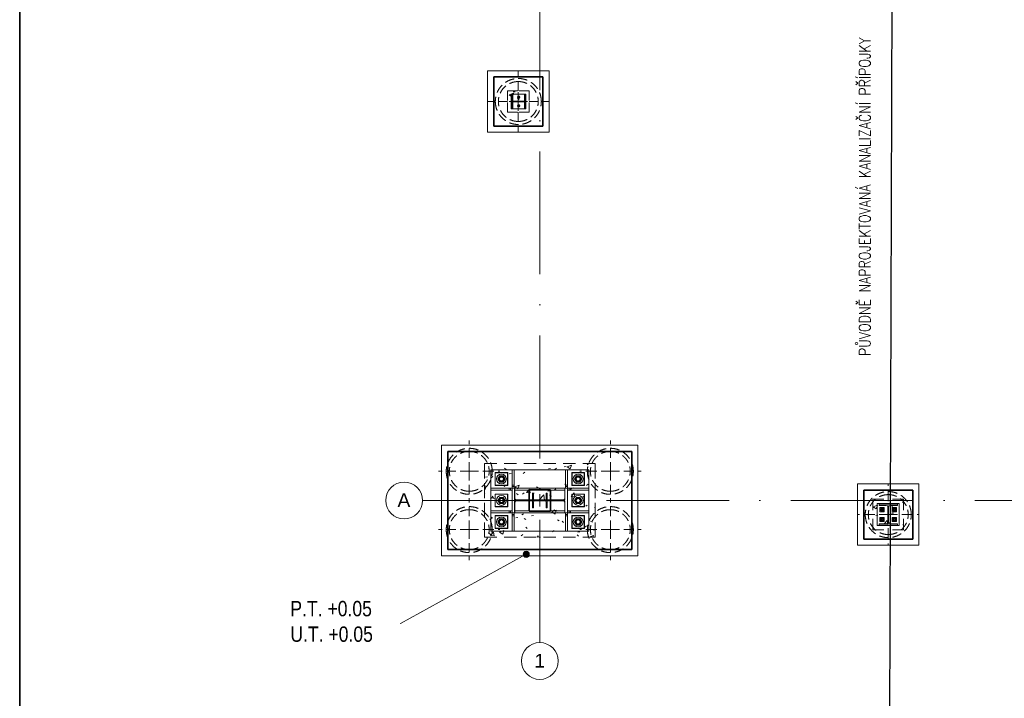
# Model space of a CAD drawing. Header units: millimetres. Extents: x -34728 to 839610, y -480656 to 464976.
# Tile 12 of 69: x -3798 to 12252, y -17915 to -6859. Entities that reach past the tile are written whole.
import ezdxf
from ezdxf.enums import TextEntityAlignment as Align

# ---------------------------------------------------------------- set-up
doc = ezdxf.new("R2010")
doc.units = ezdxf.units.MM
for name, pattern in [('Rebar Cover Lines', [320.04, 160.02, -160.02]), ('Skryté 1_5', [220, 150, -70]), ('ČERCHOVANÁ', [25.4, 12.7, -6.35, 0, -6.35]), ('Čerchovaná 20mm', [3000, 2000, -500, 0, -500])]:
    doc.linetypes.add(name, pattern=pattern)
doc.layers.get('0').update_dxf_attribs({"color": 9})
for name, color, linetype, lineweight in [('!KANAL TRASA', 160, 'G_POTR_627_PN', 30), ('11542_003_OK-HALA_TaO-1_ET_R01_AciS_2025-04-14_sloupy_dwg', 9, 'Continuous', 9), ('CA_NEVHRA', 9, 'Skryté 1_5', 9), ('CA_OSY', 9, 'ČERCHOVANÁ', 9), ('CA_TEXT25', 9, 'Continuous', 9), ('CA_TEXT35', 9, 'Continuous', 9), ('CA_ZAKLADY25', 9, 'Continuous', 18), ('Konstrukční přípoje', 253, 'Continuous', 18), ('SS_HALA_TaO-SLOUP', 9, 'Continuous', 9)]:
    doc.layers.add(name, color=color, linetype=linetype, lineweight=lineweight)
doc.styles.add('Arial Narrow', font='ARIALN.TTF', dxfattribs={"height": 250})
doc.styles.add('Arial_1', font='arial.ttf', dxfattribs={"height": 450})
doc.styles.add('ROMANS', font='romans', dxfattribs={"width": 0.8})
doc.linetypes.add('G_POTR_627_PN', pattern='A,0.5,-1,2,-6.5,[9,hpfmlin.shx,S=1,R=0,X=0,Y=0],-6.5,2,-1,0.5', length=20)
pattern_1 = [(50, (-4680.05, -7749.9), (728.737, -63.756), [76.2, -838.2]), (355, (-4680.05, -7749.9), (-140.972, 764.228), [60.96, -670.56]), (100.451, (-4619.3, -7755.2), (587.77, 700.467), [64.76, -712.36]), (46.184, (-4680.05, -7546.7), (1084.316, -168.17), [114.3, -1257.3]), (96.636, (-4589.7, -7560.7), (949.61, 989.71), [97.14, -1068.54]), (351.184, (-4680, -7546.7), (949.62, 989.7), [91.44, -1005.84]), (21, (-4578.45, -7597.5), (606.458, -409.06), [76.2, -838.2]), (326, (-4578.45, -7597.5), (247.208, 736.753), [60.96, -670.56]), (71.451, (-4527.9, -7631.56), (853.668, 327.685), [64.76, -712.36]), (37.5, (-4680.05, -7749.87), (12.3547, 338.22), [33.528, -628.904, 33.528, -647.192, -673.1]), (37.5, (-4680.05, -7749.87), (12.3547, 338.22), [-1343.152, 33.528, -639.572]), (7.5, (-4680.05, -7749.87), (267.279, 400.722), [33.528, -354.584, 33.528, -613.664, -256.54]), (7.5, (-4680.05, -7749.87), (267.279, 400.722), [-1035.304, 33.528, -223.012]), (327.5, (-4906.62, -7749.87), (542.3633, -22.9153), [33.528, -220.472, 33.528, -758.952, -1051.56]), (327.5, (-4906.62, -7749.87), (542.3633, -22.9153), [-1046.48, 33.528, -1018.032]), (317.5, (-5008.2, -7749.87), (592.517, 101.707), [33.528, -296.672, 33.528, -492.76, -746.76]), (317.5, (-5008.2, -7749.87), (592.517, 101.707), [-856.488, 33.528, -713.232])]

# ---------------------------------------------------------------- blocks, each defined once
blk = doc.blocks.new('pilota 600 mm - D_750_650-2126760-ZÁKLADY HALY _ DPS')
at = {"layer": 'CA_NEVHRA'}
for p, q in [((0, 0), (0, 500)), ((-250, 0), (-500, 0)), ((0, 0), (-250, 0)), ((0, 0), (0, -500)), ((0, 0), (500, 0))]:
    blk.add_line(p, q, dxfattribs=at)
blk = doc.blocks.new('pilota 600 mm - D_750_650-2126761-ZÁKLADY HALY _ DPS')
at = {"layer": 'CA_NEVHRA'}
for p, q in [((0, 0), (0, 500)), ((0, 0), (-500, 0)), ((0, 0), (250, 0)), ((0, 0), (0, -500)), ((250, 0), (500, 0))]:
    blk.add_line(p, q, dxfattribs=at)
blk = doc.blocks.new('pilota 600 mm - D_750_650-2126770-ZÁKLADY HALY _ DPS')
at = {"layer": 'CA_NEVHRA'}
for p, q in [((0, 175), (0, 500)), ((0, 0), (0, 175)), ((-175, 0), (-500, 0)), ((0, 0), (-175, 0)), ((0, 0), (0, -175)), ((0, 0), (175, 0)), ((175, 0), (500, 0)), ((0, -175), (0, -500))]:
    blk.add_line(p, q, dxfattribs=at)
blk = doc.blocks.new('pilota 600 mm - D_750_650-2126771-ZÁKLADY HALY _ DPS')
at = {"layer": 'CA_NEVHRA'}
for p, q in [((0, 250), (0, 500)), ((0, 0), (0, 250)), ((-250, 0), (-500, 0)), ((0, 0), (-250, 0)), ((0, 0), (0, -250)), ((0, 0), (250, 0)), ((250, 0), (500, 0)), ((0, -250), (0, -500))]:
    blk.add_line(p, q, dxfattribs=at)
blk = doc.blocks.new('pilota 600 mm - D_750_650-V48-ZÁKLADY HALY _ DPS')
at = {"layer": 'CA_NEVHRA'}
for p, q in [((0, 0), (0, 500)), ((-250, 0), (-500, 0)), ((0, 0), (-250, 0)), ((0, 0), (500, 0)), ((0, 0), (0, -500))]:
    blk.add_line(p, q, dxfattribs=at)
blk = doc.blocks.new('pilota 600 mm - D_750_650-V49-ZÁKLADY HALY _ DPS')
at = {"layer": 'CA_NEVHRA'}
for p, q in [((0, 0), (0, 500)), ((0, 0), (-500, 0)), ((0, 0), (0, -500)), ((0, 0), (250, 0)), ((250, 0), (500, 0))]:
    blk.add_line(p, q, dxfattribs=at)
blk = doc.blocks.new('M_Šroub HPM-E - 64_E-1759689-ZÁKLADY HALY _ DPS')
at = {"layer": 'Konstrukční přípoje'}
for p, q in [((100, 100), (-100, 100)), ((-100, 100), (-100, -100)), ((-100, -100), (-100, 100)), ((-100, 100), (100, 100)), ((0, 58), (-50, 29)), ((0, 58), (-50, 29)), ((-50, 29), (0, 58)), ((0, 58), (-50, 29)), ((-50, 29), (-50, -29)), ((-50, 29), (-50, -29)), ((-50, -29), (-50, 29)), ((-50, 29), (-50, -29)), ((50, 29), (0, 58)), ((50, 29), (0, 58)), ((0, 58), (50, 29)), ((50, 29), (0, 58)), ((50, -29), (50, 29)), ((50, -29), (50, 29)), ((50, 29), (50, -29)), ((50, -29), (50, 29)), ((100, -100), (100, 100)), ((100, 100), (100, -100)), ((-100, -100), (100, -100)), ((100, -100), (-100, -100)), ((-50, -29), (0, -58)), ((-50, -29), (0, -58)), ((0, -58), (-50, -29)), ((-50, -29), (0, -58)), ((0, -58), (50, -29)), ((0, -58), (50, -29)), ((50, -29), (0, -58)), ((0, -58), (50, -29))]:
    blk.add_line(p, q, dxfattribs=at)
for radius, start, end in [(80, 360, 180), (80, 0, 180), (80, 360, 180), (80, 0, 180), (32, 0, 180), (32, 360, 180), (32, 0, 180), (32, 0, 180), (32, 0, 180), (32, 0, 180), (32, 0, 180), (32, 0, 180), (80, 180, 360), (80, 180, 360), (80, 180, 360), (80, 180, 360), (32, 180, 360), (32, 180, 360), (32, 180, 360), (32, 180, 360), (32, 180, 360), (32, 180, 360), (32, 180, 360), (32, 180, 360)]:
    blk.add_arc((0, 0), radius, start, end, dxfattribs=at)
blk = doc.blocks.new('M_Šroub HPM-E - 64_E-1759690-ZÁKLADY HALY _ DPS')
at = {"layer": 'Konstrukční přípoje'}
for p, q in [((100, 100), (-100, 100)), ((-100, 100), (-100, -100)), ((-100, -100), (-100, 100)), ((-100, 100), (100, 100)), ((0, 58), (-50, 29)), ((0, 58), (-50, 29)), ((-50, 29), (0, 58)), ((0, 58), (-50, 29)), ((-50, 29), (-50, -29)), ((-50, 29), (-50, -29)), ((-50, -29), (-50, 29)), ((-50, 29), (-50, -29)), ((50, 29), (0, 58)), ((50, 29), (0, 58)), ((0, 58), (50, 29)), ((50, 29), (0, 58)), ((50, -29), (50, 29)), ((50, -29), (50, 29)), ((50, 29), (50, -29)), ((50, -29), (50, 29)), ((100, -100), (100, 100)), ((100, 100), (100, -100)), ((-100, -100), (100, -100)), ((100, -100), (-100, -100)), ((-50, -29), (0, -58)), ((-50, -29), (0, -58)), ((0, -58), (-50, -29)), ((-50, -29), (0, -58)), ((0, -58), (50, -29)), ((0, -58), (50, -29)), ((50, -29), (0, -58)), ((0, -58), (50, -29))]:
    blk.add_line(p, q, dxfattribs=at)
for radius, start, end in [(80, 0, 180), (80, 0, 180), (80, 0, 180), (80, 0, 180), (80, 180, 360), (80, 180, 0), (80, 180, 360), (80, 180, 0), (32, 0, 180), (32, 0, 180), (32, 0, 180), (32, 0, 180), (32, 0, 180), (32, 0, 180), (32, 0, 180), (32, 0, 180), (32, 180, 360), (32, 180, 360), (32, 180, 360), (32, 180, 360), (32, 180, 360), (32, 180, 0), (32, 180, 360), (32, 180, 360)]:
    blk.add_arc((0, 0), radius, start, end, dxfattribs=at)
blk = doc.blocks.new('M_Šroub HPM-P - 24_P-1838738-ZÁKLADY HALY _ DPS')
at = {"layer": 'Konstrukční přípoje'}
for p, q in [((0, 21), (-18, 10)), ((0, 21), (-18, 10)), ((-18, 10), (0, 21)), ((0, 21), (-18, 10)), ((-18, 10), (-18, -10)), ((-18, 10), (-18, -10)), ((-18, -10), (-18, 10)), ((-18, 10), (-18, -10)), ((18, 10), (0, 21)), ((18, 10), (0, 21)), ((0, 21), (18, 10)), ((18, 10), (0, 21)), ((18, -10), (18, 10)), ((18, -10), (18, 10)), ((18, 10), (18, -10)), ((18, -10), (18, 10)), ((-18, -10), (0, -21)), ((-18, -10), (0, -21)), ((0, -21), (-18, -10)), ((-18, -10), (0, -21)), ((0, -21), (18, -10)), ((0, -21), (18, -10)), ((18, -10), (0, -21)), ((0, -21), (18, -10))]:
    blk.add_line(p, q, dxfattribs=at)
for radius, start, end in [(28, 360, 180), (28, 0, 180), (28, 360, 180), (28, 0, 180), (12, 0, 180), (12.5, 0, 180), (12, 0, 180), (12.5, 360, 180), (12, 0, 180), (12, 360, 180), (12, 0, 180), (12.5, 0, 180), (12.5, 0, 180), (12, 0, 180), (12.5, 360, 180), (12.5, 0, 180), (28, 180, 360), (28, 180, 360), (28, 180, 360), (28, 180, 360), (12, 180, 360), (12.5, 180, 360), (12, 180, 360), (12.5, 180, 360), (12, 180, 360), (12, 180, 360), (12, 180, 360), (12.5, 180, 360), (12.5, 180, 360), (12, 180, 360), (12.5, 180, 360), (12.5, 180, 360)]:
    blk.add_arc((0, 0), radius, start, end, dxfattribs=at)
blk = doc.blocks.new('M_Šroub HPM-P - 24_P-1838768-ZÁKLADY HALY _ DPS')
at = {"layer": 'Konstrukční přípoje'}
for p, q in [((0, 21), (-18, 10)), ((0, 21), (-18, 10)), ((-18, 10), (0, 21)), ((0, 21), (-18, 10)), ((-18, 10), (-18, -10)), ((-18, 10), (-18, -10)), ((-18, -10), (-18, 10)), ((-18, 10), (-18, -10)), ((18, 10), (0, 21)), ((18, 10), (0, 21)), ((0, 21), (18, 10)), ((18, 10), (0, 21)), ((18, -10), (18, 10)), ((18, -10), (18, 10)), ((18, 10), (18, -10)), ((18, -10), (18, 10)), ((-18, -10), (0, -21)), ((-18, -10), (0, -21)), ((0, -21), (-18, -10)), ((-18, -10), (0, -21)), ((0, -21), (18, -10)), ((0, -21), (18, -10)), ((18, -10), (0, -21)), ((0, -21), (18, -10))]:
    blk.add_line(p, q, dxfattribs=at)
for radius, start, end in [(28, 0, 180), (28, 0, 180), (28, 0, 180), (28, 0, 180), (28, 180, 360), (28, 180, 0), (28, 180, 360), (28, 180, 0), (12.5, 0, 180), (12.5, 0, 180), (12.5, 0, 180), (12.5, 0, 180), (12.5, 0, 180), (12.5, 0, 180), (12, 0, 180), (12, 0, 180), (12, 0, 180), (12, 0, 180), (12, 0, 180), (12, 0, 180), (12, 180, 360), (12.5, 180, 0), (12, 180, 360), (12.5, 180, 360), (12, 180, 360), (12, 180, 360), (12, 180, 360), (12.5, 180, 360), (12.5, 180, 360), (12, 180, 360), (12.5, 180, 360), (12.5, 180, 0)]:
    blk.add_arc((0, 0), radius, start, end, dxfattribs=at)
blk = doc.blocks.new('Osnova - Bublina osnovy 12mm-4850-ZÁKLADY HALY _ DPS')
at = {"layer": 'CA_TEXT35'}
blk.add_circle((0, 0), 6, dxfattribs=at)
blk = doc.blocks.new('A$C283bf1a8')
at = {"layer": 'CA_TEXT25'}
h = blk.add_hatch(color=256, dxfattribs=at)
edge = h.paths.add_edge_path()
edge.add_arc((-222, -877), 50, 0, 360)
at = {"layer": 'CA_ZAKLADY25', "linetype": 'Rebar Cover Lines', "lineweight": 9}
h = blk.add_hatch(dxfattribs=at)
h.set_pattern_fill('FP_1', color=256, style=0, pattern_type=2)
h.set_pattern_definition(pattern_1)
h.paths.add_polyline_path([(-250, 6325), (-175, 6325), (-175, 6675), (-525, 6675), (-525, 6325), (-450, 6325)])
h = blk.add_hatch(dxfattribs=at)
h.set_pattern_fill('FP_1', color=256, style=0, pattern_type=2)
h.set_pattern_definition(pattern_1)
h.paths.add_polyline_path([(900, -600), (900, 600), (-900, 600), (-900, -600)])
h = blk.add_hatch(dxfattribs=at)
h.set_pattern_fill('FP_1', color=256, style=0, pattern_type=2)
h.set_pattern_definition(pattern_1)
h.paths.add_polyline_path([(5930, -480), (5930, 20), (5430, 20), (5430, -480)])
at = {"lineweight": 18}
for p, q in [((-116, 0), (116, 0)), ((0, -100), (0, 100))]:
    blk.add_line(p, q, dxfattribs=at)
at = {"layer": '11542_003_OK-HALA_TaO-1_ET_R01_AciS_2025-04-14_sloupy_dwg'}
for p, q in [((-439, 6610), (-450, 6610)), ((-450, 6610), (-450, 6390)), ((-439, 6522), (-439, 6610)), ((-240, 6610), (-251, 6610)), ((-251, 6610), (-251, 6522)), ((-240, 6390), (-240, 6610)), ((-439, 6390), (-439, 6479)), ((-269, 6504), (-421, 6504)), ((-421, 6497), (-269, 6497)), ((-251, 6479), (-251, 6390)), ((-450, 6390), (-439, 6390)), ((-251, 6390), (-240, 6390)), ((-410, 200), (-450, 200)), ((-450, 200), (-450, -200)), ((-410, 8), (-410, 200)), ((450, 200), (410, 200)), ((410, 200), (410, 8)), ((450, -200), (450, 200)), ((410, 8), (-410, 8)), ((-410, -7), (410, -7)), ((-410, -200), (-410, -7)), ((410, -7), (410, -200)), ((5830, -60), (5530, -60)), ((5530, -60), (5530, -81)), ((5530, -81), (5647, -81)), ((5674, -108), (5674, -351)), ((5686, -351), (5686, -108)), ((5713, -81), (5830, -81)), ((5830, -81), (5830, -60)), ((-450, -200), (-410, -200)), ((410, -200), (450, -200)), ((5647, -378), (5530, -378)), ((5530, -378), (5530, -400)), ((5530, -400), (5830, -400)), ((5830, -378), (5713, -378)), ((5830, -400), (5830, -378))]:
    blk.add_line(p, q, dxfattribs=at)
for centre, radius, start, end in [((-421, 6522), 18, 180, 270), ((-421, 6479), 18, 90, 180), ((-269, 6522), 18, 270, 0), ((-269, 6479), 18, 0, 90), ((5647, -108), 27, 0, 90), ((5713, -108), 27, 90, 180), ((5647, -351), 27, 270, 0), ((5713, -351), 27, 180, 270)]:
    blk.add_arc(centre, radius, start, end, dxfattribs=at)
at = {"layer": 'CA_NEVHRA'}
for centre, radius, start, end in [((-350, 6500), 375, 0, 180), ((-350, 6500), 375, 0, 180), ((-350, 6500), 325, 90, 270), ((-350, 6500), 325, 90, 270), ((-350, 6500), 325, 270, 90), ((-350, 6500), 325, 270, 90), ((-350, 6500), 375, 180, 0), ((-350, 6500), 375, 180, 0), ((-1150, 475), 375, 0, 180), ((-1150, 475), 375, 0, 180), ((1150, 475), 375, 0, 180), ((1150, 475), 375, 0, 180), ((-1150, 475), 325, 90, 270), ((-1150, 475), 325, 90, 270), ((-1150, 475), 325, 270, 90), ((-1150, 475), 325, 270, 90), ((1150, 475), 325, 90, 270), ((1150, 475), 325, 90, 270), ((1150, 475), 325, 270, 90), ((1150, 475), 325, 270, 90), ((-1150, 475), 375, 180, 0), ((-1150, 475), 375, 180, 0), ((1150, 475), 375, 180, 0), ((1150, 475), 375, 180, 0), ((5680, -230), 375, 0, 180), ((5680, -230), 375, 0, 180), ((5680, -230), 325, 90, 270), ((5680, -230), 325, 90, 270), ((5680, -230), 325, 270, 90), ((5680, -230), 325, 270, 90), ((-1150, -475), 375, 0, 180), ((-1150, -475), 375, 0, 180), ((-1150, -475), 325, 90, 270), ((-1150, -475), 325, 90, 270), ((-1150, -475), 325, 270, 90), ((-1150, -475), 325, 270, 90), ((1150, -475), 375, 0, 180), ((1150, -475), 375, 0, 180), ((1150, -475), 325, 90, 270), ((1150, -475), 325, 90, 270), ((1150, -475), 325, 270, 90), ((1150, -475), 325, 270, 90), ((5680, -230), 375, 180, 0), ((5680, -230), 375, 180, 0), ((-1150, -475), 375, 180, 0), ((-1150, -475), 375, 180, 0), ((1150, -475), 375, 180, 0), ((1150, -475), 375, 180, 0)]:
    blk.add_arc(centre, radius, start, end, dxfattribs=at)
at = {"layer": 'CA_OSY', "linetype": 'Čerchovaná 20mm'}
for p, q in [((0, -2315), (0, 15395)), ((-1911, 0), (19615, 0))]:
    blk.add_line(p, q, dxfattribs=at)
at = {"layer": 'CA_TEXT25'}
blk.add_line((-222, -877), (-2587, -2178), dxfattribs=at)
at = {"layer": 'CA_TEXT25', "color": 250}
blk.add_line((-2587, -2178), (-2594, -2178), dxfattribs=at)
blk.add_circle((-222, -877), 50, dxfattribs=at)
at = {"layer": 'CA_ZAKLADY25', "lineweight": 9}
for p, q in [((-850, 6000), (-850, 7000)), ((-850, 7000), (150, 7000)), ((150, 7000), (-850, 7000)), ((-850, 7000), (-850, 6000)), ((150, 7000), (150, 6000)), ((150, 6000), (150, 7000)), ((150, 6000), (-850, 6000)), ((-850, 6000), (150, 6000)), ((-1600, 900), (1600, 900)), ((-1600, -900), (-1600, 900)), ((-1600, 900), (-1600, -900)), ((1600, 900), (-1600, 900)), ((1600, 900), (1600, -900)), ((1600, -900), (1600, 900)), ((5180, -730), (5180, 270)), ((5180, 270), (6180, 270)), ((6180, 270), (5180, 270)), ((5180, 270), (5180, -730)), ((6180, 270), (6180, -730)), ((6180, -730), (6180, 270)), ((6180, -730), (5180, -730)), ((5180, -730), (6180, -730)), ((1600, -900), (-1600, -900)), ((-1600, -900), (1600, -900))]:
    blk.add_line(p, q, dxfattribs=at)
at = {"layer": 'CA_ZAKLADY25', "lineweight": 25}
for p, q in [((50, 6900), (-750, 6900)), ((-750, 6900), (-750, 6100)), ((-750, 6100), (-750, 6900)), ((-750, 6900), (50, 6900)), ((50, 6100), (50, 6900)), ((50, 6900), (50, 6100)), ((-750, 6100), (50, 6100)), ((50, 6100), (-750, 6100)), ((-1500, 800), (-1500, -800)), ((1500, 800), (-1500, 800)), ((-1500, 800), (1500, 800)), ((-1500, -800), (-1500, 800)), ((1500, -800), (1500, 800)), ((1500, 800), (1500, -800)), ((-175, -175), (-175, 175)), ((-175, 175), (175, 175)), ((-175, 175), (-175, -175)), ((175, 175), (-175, 175)), ((175, 175), (175, -175)), ((175, -175), (175, 175)), ((6080, 170), (5280, 170)), ((5280, 170), (5280, -630)), ((5280, -630), (5280, 170)), ((5280, 170), (6080, 170)), ((6080, -630), (6080, 170)), ((6080, 170), (6080, -630)), ((175, -175), (-175, -175)), ((-175, -175), (175, -175)), ((5280, -630), (6080, -630)), ((6080, -630), (5280, -630)), ((-1500, -800), (1500, -800)), ((1500, -800), (-1500, -800))]:
    blk.add_line(p, q, dxfattribs=at)
at = {"layer": 'CA_ZAKLADY25', "linetype": 'Rebar Cover Lines', "lineweight": 9}
for p, q in [((-525, 6325), (-525, 6675)), ((-525, 6675), (-175, 6675)), ((-175, 6675), (-525, 6675)), ((-525, 6675), (-525, 6325)), ((-175, 6675), (-175, 6325)), ((-175, 6325), (-175, 6675)), ((-175, 6325), (-525, 6325)), ((-525, 6325), (-175, 6325)), ((-900, -600), (-900, 600)), ((-900, 600), (900, 600)), ((900, 600), (-900, 600)), ((-900, 600), (-900, -600)), ((900, 600), (900, -600)), ((900, -600), (900, 600)), ((5430, -480), (5430, 20)), ((5430, 20), (5930, 20)), ((5930, 20), (5430, 20)), ((5430, 20), (5430, -480)), ((5930, 20), (5930, -480)), ((5930, -480), (5930, 20)), ((5930, -480), (5430, -480)), ((5430, -480), (5930, -480)), ((900, -600), (-900, -600)), ((-900, -600), (900, -600))]:
    blk.add_line(p, q, dxfattribs=at)
at = {"layer": 'SS_HALA_TaO-SLOUP'}
for p, q in [((-465, 6620), (-225, 6620)), ((-225, 6620), (-465, 6620)), ((-465, 6380), (-465, 6620)), ((-465, 6620), (-465, 6380)), ((-450, 6610), (-450, 6390)), ((-439, 6610), (-450, 6610)), ((-439, 6522), (-439, 6610)), ((-354, 6585), (-362, 6570)), ((-362, 6570), (-354, 6585)), ((-336, 6585), (-354, 6585)), ((-354, 6585), (-336, 6585)), ((-328, 6570), (-336, 6585)), ((-336, 6585), (-328, 6570)), ((-251, 6610), (-251, 6522)), ((-240, 6610), (-251, 6610)), ((-240, 6390), (-240, 6610)), ((-225, 6620), (-225, 6380)), ((-225, 6380), (-225, 6620)), ((-439, 6390), (-439, 6479)), ((-269, 6504), (-421, 6504)), ((-421, 6497), (-269, 6497)), ((-362, 6570), (-354, 6555)), ((-354, 6555), (-362, 6570)), ((-354, 6445), (-362, 6430)), ((-362, 6430), (-354, 6445)), ((-362, 6430), (-354, 6415)), ((-354, 6415), (-362, 6430)), ((-354, 6555), (-336, 6555)), ((-336, 6555), (-354, 6555)), ((-336, 6445), (-354, 6445)), ((-354, 6445), (-336, 6445)), ((-336, 6555), (-328, 6570)), ((-328, 6570), (-336, 6555)), ((-328, 6430), (-336, 6445)), ((-336, 6445), (-328, 6430)), ((-336, 6415), (-328, 6430)), ((-328, 6430), (-336, 6415)), ((-251, 6479), (-251, 6390)), ((-225, 6380), (-465, 6380)), ((-465, 6380), (-225, 6380)), ((-450, 6390), (-439, 6390)), ((-354, 6415), (-336, 6415)), ((-336, 6415), (-354, 6415)), ((-251, 6390), (-240, 6390)), ((-800, 500), (800, 500)), ((800, 500), (-800, 500)), ((-800, -500), (-800, 500)), ((-800, 500), (-800, -500)), ((-450, 500), (-420, 500)), ((-420, 500), (-450, 500)), ((-450, 500), (-450, 250)), ((-450, 230), (-450, 500)), ((-420, 250), (-420, 500)), ((-420, 500), (-420, 230)), ((420, 500), (420, 250)), ((420, 230), (420, 500)), ((420, 500), (450, 500)), ((420, 500), (450, 500)), ((450, 250), (450, 500)), ((450, 500), (450, 230)), ((800, 500), (800, -500)), ((800, -500), (800, 500)), ((-730, 455), (-730, 245)), ((-730, 245), (-730, 455)), ((-520, 455), (-730, 455)), ((-730, 455), (-520, 455)), ((-520, 245), (-520, 455)), ((-520, 455), (-520, 245)), ((520, 455), (520, 245)), ((520, 245), (520, 455)), ((730, 455), (520, 455)), ((520, 455), (730, 455)), ((730, 245), (730, 455)), ((730, 455), (730, 245)), ((-500, 200), (-800, 200)), ((-800, 200), (-480, 200)), ((-800, 170), (-800, 200)), ((-800, 170), (-800, 200)), ((-800, 170), (-500, 170)), ((-480, 170), (-800, 170)), ((-730, 245), (-520, 245)), ((-520, 245), (-730, 245)), ((-450, 200), (-500, 200)), ((-500, 200), (-500, 170)), ((-500, 170), (-450, 170)), ((-480, 200), (-450, 200)), ((-480, 170), (-480, 200)), ((-450, 170), (-480, 170)), ((-450, 250), (-450, 200)), ((-420, 250), (-450, 250)), ((-420, 230), (-450, 230)), ((-450, 200), (-450, 230)), ((-450, 200), (-450, -200)), ((-410, 200), (-450, 200)), ((-450, 170), (-450, 200)), ((-450, 170), (-450, 200)), ((-420, 200), (-450, 200)), ((-420, 200), (-450, 200)), ((-420, 200), (-420, 250)), ((-420, 230), (-420, 200)), ((-410, 8), (-410, 200)), ((410, 200), (-410, 200)), ((-410, 200), (-410, 170)), ((-410, 170), (-410, 200)), ((-410, 200), (410, 200)), ((-410, 170), (410, 170)), ((410, 170), (-410, 170)), ((-409, 200), (409, 200)), ((409, 200), (-409, 200)), ((-409, 28), (-409, 200)), ((-409, 200), (-409, 28)), ((409, 200), (409, 28)), ((409, 28), (409, 200)), ((410, 200), (410, 8)), ((450, 200), (410, 200)), ((410, 170), (410, 200)), ((410, 170), (410, 200)), ((450, 250), (420, 250)), ((420, 250), (420, 200)), ((420, 200), (420, 230)), ((420, 230), (450, 230)), ((420, 200), (450, 200)), ((420, 200), (450, 200)), ((450, 200), (450, 250)), ((450, 230), (450, 200)), ((450, -200), (450, 200)), ((450, 200), (480, 200)), ((450, 170), (450, 200)), ((450, 170), (450, 200)), ((500, 200), (450, 200)), ((480, 170), (450, 170)), ((450, 170), (500, 170)), ((480, 200), (800, 200)), ((480, 170), (480, 200)), ((800, 170), (480, 170)), ((800, 200), (500, 200)), ((500, 170), (500, 200)), ((500, 170), (800, 170)), ((520, 245), (730, 245)), ((730, 245), (520, 245)), ((800, 200), (800, 170)), ((800, 170), (800, 200)), ((-730, 105), (-730, -105)), ((-730, -105), (-730, 105)), ((-520, 105), (-730, 105)), ((-730, 105), (-520, 105)), ((-520, -105), (-520, 105)), ((-520, 105), (-520, -105)), ((410, 8), (-410, 8)), ((-389, 8), (-409, 28)), ((-409, 28), (-389, 8)), ((389, 8), (-389, 8)), ((-389, 8), (389, 8)), ((-120, 120), (-103, 120)), ((-103, 120), (-120, 120)), ((-120, -120), (-120, 120)), ((-120, 120), (-120, -120)), ((-103, 120), (-103, 26)), ((-103, 26), (-103, 120)), ((-82, 5), (82, 5)), ((82, 5), (-82, 5)), ((103, 120), (120, 120)), ((120, 120), (103, 120)), ((103, 26), (103, 120)), ((103, 120), (103, 26)), ((120, 120), (120, -120)), ((120, -120), (120, 120)), ((409, 28), (389, 8)), ((389, 8), (409, 28)), ((520, 105), (520, -105)), ((520, -105), (520, 105)), ((730, 105), (520, 105)), ((520, 105), (730, 105)), ((730, -105), (730, 105)), ((730, 105), (730, -105)), ((-730, -105), (-520, -105)), ((-520, -105), (-730, -105)), ((-410, -7), (410, -7)), ((-410, -200), (-410, -7)), ((-409, -27), (-389, -7)), ((-389, -7), (-409, -27)), ((-409, -200), (-409, -27)), ((-409, -27), (-409, -200)), ((-389, -7), (389, -7)), ((389, -7), (-389, -7)), ((-103, -120), (-120, -120)), ((-120, -120), (-103, -120)), ((-103, -26), (-103, -120)), ((-103, -120), (-103, -26)), ((82, -5), (-82, -5)), ((-82, -5), (82, -5)), ((103, -120), (103, -26)), ((103, -26), (103, -120)), ((120, -120), (103, -120)), ((103, -120), (120, -120)), ((389, -7), (409, -27)), ((409, -27), (389, -7)), ((409, -27), (409, -200)), ((409, -200), (409, -27)), ((410, -7), (410, -200)), ((520, -105), (730, -105)), ((730, -105), (520, -105)), ((5500, -50), (5860, -50)), ((5860, -50), (5500, -50)), ((5500, -410), (5500, -50)), ((5500, -50), (5500, -410)), ((5530, -81), (5530, -60)), ((5530, -60), (5830, -60)), ((5647, -81), (5530, -81)), ((5545, -115), (5545, -185)), ((5545, -185), (5545, -115)), ((5615, -115), (5545, -115)), ((5545, -115), (5615, -115)), ((5615, -185), (5615, -115)), ((5615, -115), (5615, -185)), ((5674, -351), (5674, -108)), ((5686, -108), (5686, -351)), ((5830, -81), (5713, -81)), ((5745, -115), (5745, -185)), ((5745, -185), (5745, -115)), ((5815, -115), (5745, -115)), ((5745, -115), (5815, -115)), ((5815, -185), (5815, -115)), ((5815, -115), (5815, -185)), ((5830, -60), (5830, -81)), ((5860, -50), (5860, -410)), ((5860, -410), (5860, -50)), ((-800, -200), (-800, -170)), ((-800, -170), (-800, -200)), ((-500, -170), (-800, -170)), ((-800, -170), (-480, -170)), ((-800, -200), (-500, -200)), ((-480, -200), (-800, -200)), ((-730, -245), (-730, -455)), ((-730, -455), (-730, -245)), ((-520, -245), (-730, -245)), ((-730, -245), (-520, -245)), ((-520, -455), (-520, -245)), ((-520, -245), (-520, -455)), ((-450, -170), (-500, -170)), ((-500, -170), (-500, -200)), ((-500, -200), (-450, -200)), ((-480, -170), (-480, -200)), ((-480, -170), (-450, -170)), ((-450, -200), (-480, -200)), ((-450, -170), (-450, -200)), ((-450, -170), (-450, -200)), ((-450, -200), (-410, -200)), ((-450, -200), (-450, -250)), ((-420, -200), (-450, -200)), ((-420, -200), (-450, -200)), ((-450, -230), (-450, -200)), ((-420, -230), (-450, -230)), ((-450, -500), (-450, -230)), ((-450, -250), (-420, -250)), ((-450, -250), (-450, -500)), ((-420, -250), (-420, -200)), ((-420, -200), (-420, -230)), ((-420, -230), (-420, -500)), ((-420, -500), (-420, -250)), ((410, -170), (-410, -170)), ((-410, -170), (-410, -200)), ((-410, -170), (410, -170)), ((-410, -200), (-410, -170)), ((-410, -200), (410, -200)), ((410, -200), (-410, -200)), ((409, -200), (-409, -200)), ((-409, -200), (409, -200)), ((410, -200), (410, -170)), ((410, -200), (410, -170)), ((410, -200), (450, -200)), ((420, -230), (420, -200)), ((420, -200), (450, -200)), ((420, -200), (450, -200)), ((420, -200), (420, -250)), ((420, -500), (420, -230)), ((420, -230), (450, -230)), ((420, -250), (420, -500)), ((420, -250), (450, -250)), ((500, -170), (450, -170)), ((450, -170), (450, -200)), ((450, -170), (450, -200)), ((450, -170), (480, -170)), ((450, -200), (500, -200)), ((480, -200), (450, -200)), ((450, -200), (450, -230)), ((450, -250), (450, -200)), ((450, -230), (450, -500)), ((450, -500), (450, -250)), ((480, -170), (480, -200)), ((480, -170), (800, -170)), ((800, -200), (480, -200)), ((500, -200), (500, -170)), ((800, -170), (500, -170)), ((500, -200), (800, -200)), ((520, -245), (520, -455)), ((520, -455), (520, -245)), ((730, -245), (520, -245)), ((520, -245), (730, -245)), ((730, -455), (730, -245)), ((730, -245), (730, -455)), ((800, -170), (800, -200)), ((800, -170), (800, -200)), ((5545, -185), (5615, -185)), ((5615, -185), (5545, -185)), ((5545, -275), (5545, -345)), ((5545, -345), (5545, -275)), ((5615, -275), (5545, -275)), ((5545, -275), (5615, -275)), ((5615, -345), (5615, -275)), ((5615, -275), (5615, -345)), ((5745, -185), (5815, -185)), ((5815, -185), (5745, -185)), ((5745, -275), (5745, -345)), ((5745, -345), (5745, -275)), ((5815, -275), (5745, -275)), ((5745, -275), (5815, -275)), ((5815, -345), (5815, -275)), ((5815, -275), (5815, -345)), ((-730, -455), (-520, -455)), ((-520, -455), (-730, -455)), ((520, -455), (730, -455)), ((730, -455), (520, -455)), ((5860, -410), (5500, -410)), ((5500, -410), (5860, -410)), ((5530, -400), (5530, -378)), ((5530, -378), (5647, -378)), ((5830, -400), (5530, -400)), ((5545, -345), (5615, -345)), ((5615, -345), (5545, -345)), ((5713, -378), (5830, -378)), ((5745, -345), (5815, -345)), ((5815, -345), (5745, -345)), ((5830, -378), (5830, -400)), ((800, -500), (-800, -500)), ((-800, -500), (800, -500)), ((-420, -500), (-450, -500)), ((-420, -500), (-450, -500)), ((450, -500), (420, -500)), ((420, -500), (450, -500))]:
    blk.add_line(p, q, dxfattribs=at)
for centre, radius, start, end in [((-345, 6570), 18.5, 90, 270), ((-345, 6570), 18.5, 90, 270), ((-345, 6570), 11, 90, 270), ((-345, 6570), 11, 90, 270), ((-345, 6570), 18.5, 270, 90), ((-345, 6570), 18.5, 270, 90), ((-345, 6570), 11, 270, 90), ((-345, 6570), 11, 270, 90), ((-421, 6522), 18, 180, 270), ((-421, 6479), 18, 90, 180), ((-345, 6430), 18.5, 90, 270), ((-345, 6430), 18.5, 90, 270), ((-345, 6430), 11, 90, 270), ((-345, 6430), 11, 90, 270), ((-345, 6570), 10, 90, 270), ((-345, 6570), 10, 90, 270), ((-345, 6570), 10, 90, 270), ((-345, 6570), 10, 90, 270), ((-345, 6430), 10, 90, 270), ((-345, 6430), 10, 90, 270), ((-345, 6430), 10, 90, 270), ((-345, 6430), 10, 90, 270), ((-345, 6570), 10, 270, 90), ((-345, 6570), 10, 270, 90), ((-345, 6570), 10, 270, 90), ((-345, 6570), 10, 270, 90), ((-345, 6430), 18.5, 270, 90), ((-345, 6430), 18.5, 270, 90), ((-345, 6430), 11, 270, 90), ((-345, 6430), 11, 270, 90), ((-345, 6430), 10, 270, 90), ((-345, 6430), 10, 270, 90), ((-345, 6430), 10, 270, 90), ((-345, 6430), 10, 270, 90), ((-269, 6522), 18, 270, 0), ((-269, 6479), 18, 0, 90), ((-625, 350), 45, 90, 270), ((-625, 350), 45, 90, 270), ((-625, 350), 35, 90, 270), ((-625, 350), 35, 90, 270), ((-625, 350), 45, 270, 90), ((-625, 350), 45, 270, 90), ((-625, 350), 35, 270, 90), ((-625, 350), 35, 270, 90), ((625, 350), 45, 90, 270), ((625, 350), 45, 90, 270), ((625, 350), 35, 90, 270), ((625, 350), 35, 90, 270), ((625, 350), 45, 270, 90), ((625, 350), 45, 270, 90), ((625, 350), 35, 270, 90), ((625, 350), 35, 270, 90), ((-625, 0), 45, 90, 270), ((-625, 0), 45, 90, 270), ((-625, 0), 35, 90, 270), ((-625, 0), 35, 90, 270), ((-625, 0), 45, 270, 90), ((-625, 0), 45, 270, 90), ((-625, 0), 35, 270, 90), ((-625, 0), 35, 270, 90), ((-82, 26), 21, 180, 270), ((-82, 26), 21, 180, 270), ((82, 26), 21, 270, 0), ((82, 26), 21, 270, 0), ((625, 0), 45, 90, 270), ((625, 0), 45, 90, 270), ((625, 0), 35, 90, 270), ((625, 0), 35, 90, 270), ((625, 0), 45, 270, 90), ((625, 0), 45, 270, 90), ((625, 0), 35, 270, 90), ((625, 0), 35, 270, 90), ((-82, -26), 21, 90, 180), ((-82, -26), 21, 90, 180), ((82, -26), 21, 0, 90), ((82, -26), 21, 0, 90), ((5580, -150), 18, 0, 180), ((5580, -150), 18, 0, 180), ((5580, -150), 18, 180, 0), ((5580, -150), 18, 180, 0), ((5580, -150), 13, 0, 180), ((5580, -150), 13, 0, 180), ((5580, -150), 13, 180, 0), ((5580, -150), 13, 180, 0), ((5647, -108), 27, 0, 90), ((5713, -108), 27, 90, 180), ((5780, -150), 18, 0, 180), ((5780, -150), 18, 0, 180), ((5780, -150), 18, 180, 0), ((5780, -150), 18, 180, 0), ((5780, -150), 13, 0, 180), ((5780, -150), 13, 0, 180), ((5780, -150), 13, 180, 0), ((5780, -150), 13, 180, 0), ((-625, -350), 45, 90, 270), ((-625, -350), 45, 90, 270), ((-625, -350), 35, 90, 270), ((-625, -350), 35, 90, 270), ((-625, -350), 45, 270, 90), ((-625, -350), 45, 270, 90), ((-625, -350), 35, 270, 90), ((-625, -350), 35, 270, 90), ((625, -350), 45, 90, 270), ((625, -350), 45, 90, 270), ((625, -350), 35, 90, 270), ((625, -350), 35, 90, 270), ((625, -350), 45, 270, 90), ((625, -350), 45, 270, 90), ((625, -350), 35, 270, 90), ((625, -350), 35, 270, 90), ((5580, -310), 18, 0, 180), ((5580, -310), 18, 0, 180), ((5580, -310), 18, 180, 0), ((5580, -310), 18, 180, 0), ((5580, -310), 13, 0, 180), ((5580, -310), 13, 0, 180), ((5580, -310), 13, 180, 0), ((5580, -310), 13, 180, 0), ((5780, -310), 18, 0, 180), ((5780, -310), 18, 0, 180), ((5780, -310), 18, 180, 0), ((5780, -310), 18, 180, 0), ((5780, -310), 13, 0, 180), ((5780, -310), 13, 0, 180), ((5780, -310), 13, 180, 0), ((5780, -310), 13, 180, 0), ((5647, -351), 27, 270, 0), ((5713, -351), 27, 180, 270)]:
    blk.add_arc(centre, radius, start, end, dxfattribs=at)
at = {"layer": 'CA_NEVHRA', "rotation": 180}
for name, p in [('pilota 600 mm - D_750_650-2126770-ZÁKLADY HALY _ DPS', (-350, 6500)), ('pilota 600 mm - D_750_650-V49-ZÁKLADY HALY _ DPS', (1150, 475)), ('pilota 600 mm - D_750_650-2126771-ZÁKLADY HALY _ DPS', (5680, -230)), ('pilota 600 mm - D_750_650-2126760-ZÁKLADY HALY _ DPS', (-1150, -475))]:
    blk.add_blockref(name, p, dxfattribs=at)
at = {"layer": 'CA_NEVHRA'}
for name, p in [('pilota 600 mm - D_750_650-2126761-ZÁKLADY HALY _ DPS', (-1150, 475)), ('pilota 600 mm - D_750_650-V48-ZÁKLADY HALY _ DPS', (1150, -475))]:
    blk.add_blockref(name, p, dxfattribs=at)
at = {"layer": 'CA_TEXT35', "xscale": 49.99999999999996, "yscale": 49.99999999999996, "zscale": 49.99999999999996, "rotation": 270}
blk.add_blockref('Osnova - Bublina osnovy 12mm-4850-ZÁKLADY HALY _ DPS', (-2211, 0), dxfattribs=at)
at = {"layer": 'CA_TEXT35', "xscale": 49.99999999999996, "yscale": 49.99999999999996, "zscale": 49.99999999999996}
blk.add_blockref('Osnova - Bublina osnovy 12mm-4850-ZÁKLADY HALY _ DPS', (0, -2615), dxfattribs=at)
at = {"layer": 'Konstrukční přípoje'}
for name, p, rotation in [('M_Šroub HPM-E - 64_E-1759689-ZÁKLADY HALY _ DPS', (-625, 350), 90), ('M_Šroub HPM-E - 64_E-1759690-ZÁKLADY HALY _ DPS', (625, 350), 90), ('M_Šroub HPM-E - 64_E-1759689-ZÁKLADY HALY _ DPS', (-625, 0), 90), ('M_Šroub HPM-E - 64_E-1759690-ZÁKLADY HALY _ DPS', (625, 0), 90), ('M_Šroub HPM-P - 24_P-1838768-ZÁKLADY HALY _ DPS', (5580, -150), 180), ('M_Šroub HPM-E - 64_E-1759689-ZÁKLADY HALY _ DPS', (-625, -350), 90), ('M_Šroub HPM-E - 64_E-1759690-ZÁKLADY HALY _ DPS', (625, -350), 90), ('M_Šroub HPM-P - 24_P-1838768-ZÁKLADY HALY _ DPS', (5580, -310), 180)]:
    blk.add_blockref(name, p, dxfattribs=dict(at, rotation=rotation))
for p in [(5780, -150), (5780, -310)]:
    blk.add_blockref('M_Šroub HPM-P - 24_P-1838738-ZÁKLADY HALY _ DPS', p, dxfattribs=at)
at = {"layer": 'CA_TEXT25', "char_height": 250, "attachment_point": 1, "style": 'Arial Narrow', "bg_fill": 3, "box_fill_scale": 1.25, "bg_fill_color": 256, "bg_fill_true_color": 13158600, "bg_fill_transparency": 0}
for s, insert, width in [('P.T. +0.05 ', (-4066, -1637), 1707.59), ('U.T. +0.05 ', (-4066, -2053), 1723.63)]:
    blk.add_mtext(s, dxfattribs=dict(at, insert=insert, width=width))
at = {"layer": 'CA_TEXT35', "char_height": 225, "attachment_point": 1, "style": 'Arial_1', "bg_fill": 3, "box_fill_scale": 1.25, "bg_fill_color": 256, "bg_fill_true_color": 13158600, "bg_fill_transparency": 0}
for s, insert, width in [('\\fArial|b0|i0|c238|p34|;A', (-2320, 118), 256.54), ('\\fArial|b0|i0|c238|p34|;1', (-89, -2499), 212.45)]:
    blk.add_mtext(s, dxfattribs=dict(at, insert=insert, width=width))

msp = doc.modelspace()

# ---------------------------------------------------------------- linework, layer by layer
at = {"layer": '!KANAL TRASA', "ltscale": 80}
msp.add_line((10419.93, -6267.21), (10370.84, -20538.78), dxfattribs=at)
at = {"color": 220, "lineweight": 35}
msp.add_lwpolyline([(-3797.94, 52868.13), (92217.39, 52868.13), (92217.39, -112340.41), (-3797.94, -112340.41)], close=True, dxfattribs=at)

# ---------------------------------------------------------------- texts
at = {"color": 160, "lineweight": 25, "style": 'ROMANS', "width": 0.8}
msp.add_text('PŮVODNĚ NAPROJEKTOVANÁ KANALIZAČNÍ PŘÍPOJKY', height=187.5, rotation=90, dxfattribs=at).set_placement((10070.68, -9742.5), align=Align.CENTER)

# ---------------------------------------------------------------- next in the draw order: block references
at = {"color": 200, "lineweight": 35}
msp.add_blockref('A$C283bf1a8', (4680.05, -14691.69), dxfattribs=at)

doc.saveas('drawing.dxf')
